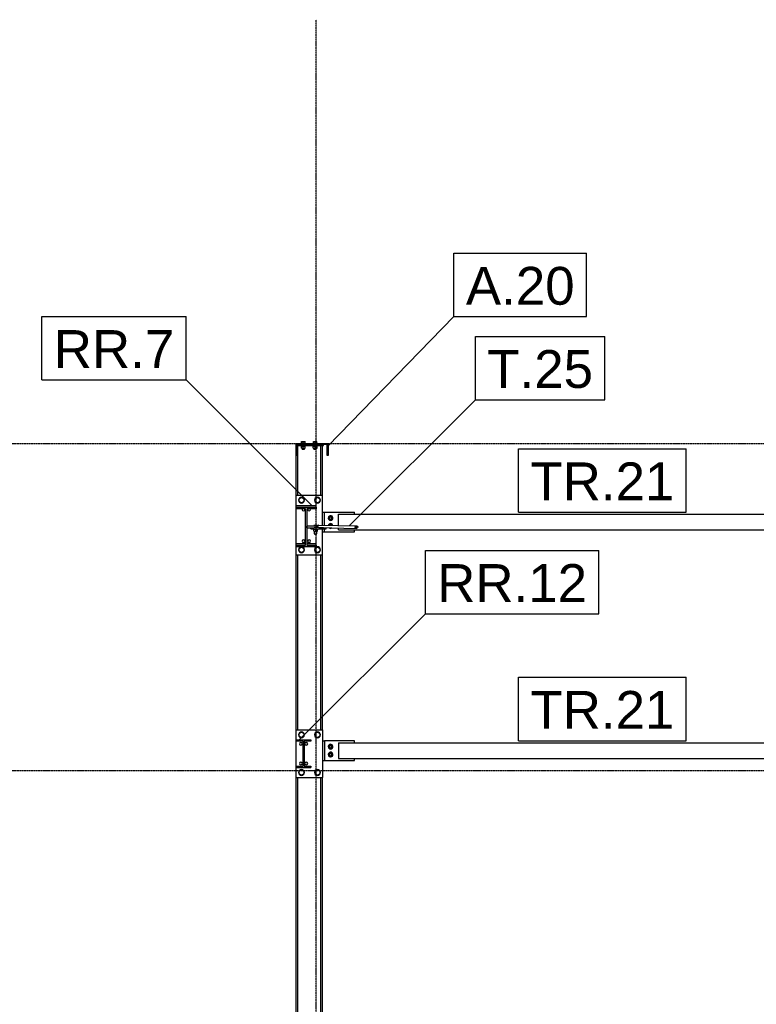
# Model space of a CAD drawing. Header units: millimetres. Extents: x -19654 to 22346, y -14260 to 15440.
# Tile 4 of 22: x -15768 to -12050, y 1970 to 6940. Entities that reach past the tile are written whole.
import ezdxf

# ---------------------------------------------------------------- set-up
doc = ezdxf.new("R2010")
doc.units = ezdxf.units.MM
doc.linetypes.add('DXK_LINE_DOT3', pattern=[5.9187, 2.979, -0.9799, 0.9799, -0.9799])
for name, color, linetype in [('TS_INNE_OBIEKTY', 7, 'Continuous'), ('TS_LINIE_WIDOCZNE', 7, 'Continuous'), ('TS_OPISY', 7, 'Continuous'), ('TS_OPISY_LINIE', 7, 'Continuous'), ('TS_OPISY_RAMKA', 7, 'Continuous'), ('TS_WYPELNIENIE', 7, 'Continuous')]:
    doc.layers.add(name, color=color, linetype=linetype)
doc.styles.add('Arial', font='ARIAL.TTF', dxfattribs={"height": 0.2})

# ---------------------------------------------------------------- blocks, each defined once
blk = doc.blocks.new('Bolt-305655477-1726 - 1303')
at = {"layer": 'TS_INNE_OBIEKTY', "color": 1, "linetype": 'Continuous'}
for centre, start, end in [((-14307.4, 4468), 152.9221, 27.078), ((-14307.4, 4468), 152.9221, 27.078), ((-14307.2, 4308), 90.0689, 270.0689), ((-14307.2, 4308), 90.0689, 270.0689), ((-14307.2, 4308), 270.0689, 90.0689), ((-14307.2, 4308), 270.0689, 90.0689)]:
    blk.add_arc(centre, 7, start, end, dxfattribs=at)
blk = doc.blocks.new('Part-305655477-1730 - 1303')
at = {"layer": 'TS_LINIE_WIDOCZNE', "color": 1, "linetype": 'Continuous'}
for p, q in [((-14318.9, 4374.8), (-14318.9, 4382.8)), ((-14263.2, 4382.8), (-14318.8, 4382.8)), ((-14318.8, 4382.8), (-14318.8, 4374.8)), ((-14318.8, 4374.8), (-14282, 4374.8)), ((-14268.8, 4376.1), (-14268.8, 4382.8))]:
    blk.add_line(p, q, dxfattribs=at)
blk = doc.blocks.new('GridLine-305655477-2471 - 1303')
at = {"layer": 'TS_INNE_OBIEKTY', "color": 4, "linetype": 'DXK_LINE_DOT3'}
blk.add_line((-16331.7, 4800), (18196.3, 4800), dxfattribs=at)
blk = doc.blocks.new('Part-305655477-1383 - 1303')
at = {"layer": 'TS_LINIE_WIDOCZNE', "color": 1, "linetype": 'Continuous'}
for p, q in [((-14367.7, 4790), (-14363.2, 4790)), ((-14363.2, 4539.6), (-14363.2, 4790)), ((-14247.2, 4790), (-14238.7, 4790)), ((-14247.2, 4539.6), (-14247.2, 4790)), ((-14238.7, 4539.6), (-14238.7, 4790)), ((-14371.7, 4539.6), (-14371.7, 4740)), ((-14371.7, 3355), (-14371.7, 4239.6)), ((-14363.2, 3355), (-14363.2, 4239.6)), ((-14247.2, 3355), (-14247.2, 4239.6)), ((-14238.7, 3355), (-14238.7, 4239.6)), ((-14371.7, 90), (-14371.7, 3115)), ((-14363.2, 90), (-14363.2, 3115)), ((-14247.2, -190), (-14247.2, 3115)), ((-14238.7, -190), (-14238.7, 3115))]:
    blk.add_line(p, q, dxfattribs=at)
blk = doc.blocks.new('Bolt-305655477-2375 - 1303')
at = {"layer": 'TS_INNE_OBIEKTY', "color": 1, "linetype": 'Continuous'}
for centre, start, end in [((-14321.2, 3285), 90, 270), ((-14321.2, 3285), 90, 270), ((-14321.2, 3285), 270, 90), ((-14321.2, 3285), 270, 90), ((-14321.2, 3185), 90, 270), ((-14321.2, 3185), 90, 270), ((-14321.2, 3185), 270, 90), ((-14321.2, 3185), 270, 90)]:
    blk.add_arc(centre, 7, start, end, dxfattribs=at)
blk = doc.blocks.new('Part-305655477-1595 - 1303')
at = {"layer": 'TS_LINIE_WIDOCZNE', "color": 1, "linetype": 'Continuous'}
for p, q in [((-14366.7, 4790), (-14366.7, 4796)), ((-14366.7, 4790), (-14233.7, 4790)), ((-14233.7, 4790), (-14233.7, 4796))]:
    blk.add_line(p, q, dxfattribs=at)
blk = doc.blocks.new('Part-305655477-1444 - 1303')
at = {"layer": 'TS_WYPELNIENIE', "linetype": 'Continuous'}
h = blk.add_hatch(dxfattribs=at)
h.set_pattern_fill('', color=256, scale=70, style=0, pattern_type=0)
h.set_pattern_definition([(45, (-14371.7, 4740), (-157.15, 157.15), [])])
h.paths.add_polyline_path([(-14371.7, 4800), (-14371.7, 4740), (-14367.7, 4740), (-14367.7, 4796), (-14215.7, 4796), (-14215.7, 4740), (-14211.7, 4740), (-14211.7, 4800)])
at = {"layer": 'TS_INNE_OBIEKTY', "color": 1, "linetype": 'Continuous'}
for p, q in [((-14371.7, 4740), (-14371.7, 4800)), ((-14371.7, 4800), (-14211.7, 4800)), ((-14215.7, 4796), (-14367.7, 4796)), ((-14367.7, 4796), (-14367.7, 4740)), ((-14215.7, 4740), (-14215.7, 4796)), ((-14211.7, 4800), (-14211.7, 4740)), ((-14367.7, 4740), (-14371.7, 4740)), ((-14211.7, 4740), (-14215.7, 4740))]:
    blk.add_line(p, q, dxfattribs=at)
blk = doc.blocks.new('Bolt-305655477-1597 - 1303')
at = {"layer": 'TS_INNE_OBIEKTY', "color": 1, "linetype": 'Continuous'}
for p, q in [((-14348.7, 4802.5), (-14324.7, 4802.5)), ((-14348.7, 4800), (-14348.7, 4802.5)), ((-14348.7, 4787.5), (-14348.7, 4790)), ((-14348.7, 4787.5), (-14324.7, 4787.5)), ((-14346.2, 4777.5), (-14346.2, 4787.5)), ((-14346.2, 4777.5), (-14327.2, 4777.5)), ((-14345.7, 4802.5), (-14345.7, 4810.4)), ((-14345.7, 4810.4), (-14327.7, 4810.4)), ((-14342.7, 4772.5), (-14342.7, 4777.5)), ((-14342.7, 4772.5), (-14341.9, 4772.5)), ((-14341.9, 4772.5), (-14330.7, 4772.5)), ((-14336.7, 4802.5), (-14336.7, 4810.4)), ((-14336.7, 4777.5), (-14336.7, 4787.5)), ((-14330.7, 4772.5), (-14330.7, 4777.5)), ((-14327.7, 4802.5), (-14327.7, 4810.4)), ((-14327.2, 4777.5), (-14327.2, 4787.5)), ((-14324.7, 4800), (-14324.7, 4802.5)), ((-14324.7, 4787.5), (-14324.7, 4790)), ((-14288.7, 4802.5), (-14264.7, 4802.5)), ((-14288.7, 4800), (-14288.7, 4802.5)), ((-14288.7, 4787.5), (-14288.7, 4790)), ((-14288.7, 4787.5), (-14264.7, 4787.5)), ((-14286.2, 4777.5), (-14286.2, 4787.5)), ((-14286.2, 4777.5), (-14267.2, 4777.5)), ((-14285.7, 4802.5), (-14285.7, 4810.4)), ((-14285.7, 4810.4), (-14267.7, 4810.4)), ((-14282.7, 4772.5), (-14282.7, 4777.5)), ((-14282.7, 4772.5), (-14281.9, 4772.5)), ((-14281.9, 4772.5), (-14270.7, 4772.5)), ((-14276.7, 4802.5), (-14276.7, 4810.4)), ((-14276.7, 4777.5), (-14276.7, 4787.5)), ((-14270.7, 4772.5), (-14270.7, 4777.5)), ((-14267.7, 4802.5), (-14267.7, 4810.4)), ((-14267.2, 4777.5), (-14267.2, 4787.5)), ((-14264.7, 4800), (-14264.7, 4802.5)), ((-14264.7, 4787.5), (-14264.7, 4790))]:
    blk.add_line(p, q, dxfattribs=at)
blk = doc.blocks.new('GridLine-305655477-2470 - 1303')
at = {"layer": 'TS_INNE_OBIEKTY', "color": 4, "linetype": 'DXK_LINE_DOT3'}
blk.add_line((-16331.7, 3150), (18196.3, 3150), dxfattribs=at)
blk = doc.blocks.new('Part-305655477-1623 - 1303')
at = {"layer": 'TS_WYPELNIENIE', "linetype": 'Continuous'}
h = blk.add_hatch(dxfattribs=at)
h.set_pattern_fill('', color=256, scale=70, style=0, pattern_type=0)
h.set_pattern_definition([(45, (-14371.68, 3298.1), (-157.15, 157.15), [])])
h.paths.add_polyline_path([(-14371.7, 3305), (-14371.7, 3298.1), (-14337.5, 3298.1), (-14337.5, 3171.9), (-14371.7, 3171.9), (-14371.7, 3165), (-14298.7, 3165), (-14298.7, 3171.9), (-14332.8, 3171.9), (-14332.8, 3298.1), (-14298.7, 3298.1), (-14298.7, 3305)])
at = {"layer": 'TS_INNE_OBIEKTY', "color": 1, "linetype": 'Continuous'}
for p, q in [((-14371.7, 3305), (-14298.7, 3305)), ((-14371.7, 3298.1), (-14371.7, 3305)), ((-14337.5, 3298.1), (-14371.7, 3298.1)), ((-14337.5, 3171.9), (-14337.5, 3298.1)), ((-14298.7, 3298.1), (-14332.8, 3298.1)), ((-14332.8, 3298.1), (-14332.8, 3171.9)), ((-14298.7, 3305), (-14298.7, 3298.1)), ((-14371.7, 3165), (-14371.7, 3171.9)), ((-14371.7, 3171.9), (-14337.5, 3171.9)), ((-14371.7, 3165), (-14298.7, 3165)), ((-14332.8, 3171.9), (-14298.7, 3171.9)), ((-14298.7, 3171.9), (-14298.7, 3165))]:
    blk.add_line(p, q, dxfattribs=at)
blk = doc.blocks.new('Bolt-305655477-1596 - 1303')
at = {"layer": 'TS_INNE_OBIEKTY', "color": 1, "linetype": 'Continuous'}
for p, q in [((-14348.7, 4802.5), (-14324.7, 4802.5)), ((-14348.7, 4800), (-14348.7, 4802.5)), ((-14345.7, 4802.5), (-14345.7, 4810.4)), ((-14345.7, 4810.4), (-14327.7, 4810.4)), ((-14336.7, 4802.5), (-14336.7, 4810.4)), ((-14327.7, 4802.5), (-14327.7, 4810.4)), ((-14324.7, 4800), (-14324.7, 4802.5)), ((-14288.7, 4802.5), (-14264.7, 4802.5)), ((-14288.7, 4800), (-14288.7, 4802.5)), ((-14285.7, 4802.5), (-14285.7, 4810.4)), ((-14285.7, 4810.4), (-14267.7, 4810.4)), ((-14276.7, 4802.5), (-14276.7, 4810.4)), ((-14267.7, 4802.5), (-14267.7, 4810.4)), ((-14264.7, 4800), (-14264.7, 4802.5))]:
    blk.add_line(p, q, dxfattribs=at)
blk = doc.blocks.new('Part-305655477-1604 - 1303')
at = {"layer": 'TS_LINIE_WIDOCZNE', "color": 1, "linetype": 'Continuous'}
for p, q in [((-14158.7, 3290.5), (-14158.7, 3210.5)), ((-14158.7, 3290.5), (-10541.7, 3290.5)), ((-10541.7, 3290.5), (-10541.7, 3210.5)), ((-14158.7, 3210.5), (-10541.7, 3210.5))]:
    blk.add_line(p, q, dxfattribs=at)
blk = doc.blocks.new('Part-305655477-1606 - 1303')
at = {"layer": 'TS_LINIE_WIDOCZNE', "color": 1, "linetype": 'Continuous'}
for p, q in [((-14158.7, 4386.3), (-14158.7, 4444.2)), ((-14158.7, 4444.2), (-10541.7, 4444.2)), ((-10541.7, 4444.2), (-10541.7, 4364.2)), ((-14158.7, 4364.2), (-14158.7, 4374.3)), ((-14158.7, 4364.2), (-10541.7, 4364.2))]:
    blk.add_line(p, q, dxfattribs=at)
blk = doc.blocks.new('Part-305655477-1622 - 1303')
at = {"layer": 'TS_WYPELNIENIE', "linetype": 'Continuous'}
h = blk.add_hatch(dxfattribs=at)
h.set_pattern_fill('', color=256, scale=70, style=0, pattern_type=0)
h.set_pattern_definition([(45, (-14371.68, 4471.11), (-157.15, 157.15), [])])
h.paths.add_polyline_path([(-14371.7, 4479.6), (-14371.7, 4471.1), (-14324.5, 4471.1), (-14324.5, 4288.1), (-14371.7, 4288.1), (-14371.7, 4279.6), (-14271.7, 4279.6), (-14271.7, 4288.1), (-14318.9, 4288.1), (-14318.9, 4471.1), (-14271.7, 4471.1), (-14271.7, 4479.6)])
at = {"layer": 'TS_INNE_OBIEKTY', "color": 1, "linetype": 'Continuous'}
for p, q in [((-14371.7, 4479.6), (-14271.7, 4479.6)), ((-14371.7, 4471.1), (-14371.7, 4479.6)), ((-14271.7, 4479.6), (-14271.7, 4471.1)), ((-14324.5, 4471.1), (-14371.7, 4471.1)), ((-14324.5, 4288.1), (-14324.5, 4471.1)), ((-14271.7, 4471.1), (-14318.9, 4471.1)), ((-14318.9, 4471.1), (-14318.9, 4288.1)), ((-14371.7, 4279.6), (-14371.7, 4288.1)), ((-14371.7, 4288.1), (-14324.5, 4288.1)), ((-14271.7, 4279.6), (-14371.7, 4279.6)), ((-14318.9, 4288.1), (-14271.7, 4288.1)), ((-14271.7, 4288.1), (-14271.7, 4279.6))]:
    blk.add_line(p, q, dxfattribs=at)
at = {"layer": 'TS_LINIE_WIDOCZNE', "color": 1, "linetype": 'Continuous'}
for p, q in [((-14371.7, 4479.6), (-14371.7, 4487.7)), ((-14371.7, 4487.7), (-14271.7, 4487.7)), ((-14271.7, 4479.6), (-14271.7, 4487.7)), ((-14371.7, 4296.2), (-14324.5, 4296.2)), ((-14371.7, 4288.1), (-14371.7, 4296.2)), ((-14318.9, 4296.2), (-14271.7, 4296.2)), ((-14271.7, 4288.1), (-14271.7, 4296.2))]:
    blk.add_line(p, q, dxfattribs=at)
blk = doc.blocks.new('Part-305655477-1848 - 1303')
at = {"layer": 'TS_LINIE_WIDOCZNE', "color": 1, "linetype": 'Continuous'}
for p, q in [((-14238.7, 3300.5), (-14228.7, 3300.5)), ((-14238.7, 3200.5), (-14228.7, 3200.5))]:
    blk.add_line(p, q, dxfattribs=at)
blk = doc.blocks.new('Bolt-305655477-2359 - 1303')
at = {"layer": 'TS_INNE_OBIEKTY', "color": 1, "linetype": 'Continuous'}
for p, q in [((-14282.9, 4386.4), (-14282.9, 4386.6)), ((-14282.9, 4386.6), (-14273.8, 4386.6)), ((-14282.9, 4382.8), (-14282.9, 4386.4)), ((-14273.9, 4386.3), (-14282.9, 4386.4)), ((-14264.9, 4386.4), (-14273.9, 4386.3)), ((-14273.9, 4382.8), (-14273.9, 4386.3)), ((-14273.8, 4386.6), (-14264.9, 4386.6)), ((-14264.9, 4382.8), (-14264.9, 4386.6)), ((-14264.9, 4386.6), (-14264.9, 4386.4)), ((-14264.9, 4382.8), (-14264.9, 4386.4)), ((-14285.9, 4368), (-14285.9, 4370.1)), ((-14285.9, 4368), (-14284.3, 4367.9)), ((-14284.3, 4367.9), (-14279.9, 4367.8)), ((-14283.4, 4357.9), (-14283.4, 4367.9)), ((-14283.4, 4357.9), (-14273.9, 4357.8)), ((-14279.9, 4367.8), (-14273.9, 4367.8)), ((-14279.8, 4344), (-14279.9, 4357.9)), ((-14279.8, 4344), (-14279.1, 4343.9)), ((-14279.1, 4343.9), (-14276.9, 4343.9)), ((-14276.9, 4343.9), (-14273.9, 4343.9)), ((-14273.9, 4367.8), (-14267.9, 4367.8)), ((-14273.9, 4357.8), (-14273.9, 4367.8)), ((-14273.9, 4357.8), (-14264.4, 4357.9)), ((-14273.9, 4343.9), (-14270.9, 4343.9)), ((-14270.9, 4343.9), (-14268.7, 4344)), ((-14268.7, 4344), (-14267.8, 4344)), ((-14267.9, 4367.8), (-14263.5, 4367.9)), ((-14267.8, 4344), (-14267.9, 4357.9)), ((-14264.4, 4357.9), (-14264.4, 4367.9)), ((-14264.4, 4357.9), (-14264.3, 4358.1)), ((-14264.3, 4358.1), (-14264.3, 4367.9)), ((-14263.5, 4367.9), (-14261.9, 4368)), ((-14261.9, 4368), (-14261.9, 4369.6))]:
    blk.add_line(p, q, dxfattribs=at)
blk = doc.blocks.new('Part-305655477-1713 - 1303')
at = {"layer": 'TS_WYPELNIENIE', "linetype": 'Continuous'}
h = blk.add_hatch(dxfattribs=at)
h.set_pattern_fill('', color=256, scale=70, style=0, pattern_type=0)
h.set_pattern_definition([(45, (-14072.5, 4374.25), (-157.15, 157.15), [])])
h.paths.add_polyline_path([(-14074.6, 4378.5), (-14072.5, 4374.2), (-14067.5, 4372.5), (-14062.6, 4374.3), (-14060.6, 4378.5), (-14062.7, 4382.8), (-14067.7, 4384.5), (-14072.6, 4382.7)])
at = {"layer": 'TS_INNE_OBIEKTY', "color": 1, "linetype": 'Continuous'}
for p, q in [((-14074.6, 4378.5), (-14072.6, 4382.7)), ((-14072.5, 4374.2), (-14074.6, 4378.5)), ((-14072.6, 4382.7), (-14067.7, 4384.5)), ((-14067.5, 4372.5), (-14072.5, 4374.2)), ((-14067.7, 4384.5), (-14062.7, 4382.8)), ((-14062.6, 4374.3), (-14067.5, 4372.5)), ((-14062.7, 4382.8), (-14060.6, 4378.5)), ((-14060.6, 4378.5), (-14062.6, 4374.3))]:
    blk.add_line(p, q, dxfattribs=at)
at = {"layer": 'TS_LINIE_WIDOCZNE', "color": 1, "linetype": 'Continuous'}
for p, q in [((-14262, 4386.4), (-14263.5, 4382.2)), ((-14263.5, 4382.2), (-14261.9, 4377.9)), ((-14258.4, 4388.2), (-14262, 4386.4)), ((-14261.9, 4377.9), (-14258.3, 4376.2)), ((-14258.4, 4388.2), (-14067.7, 4384.5)), ((-14258.3, 4376.2), (-14067.5, 4372.5))]:
    blk.add_line(p, q, dxfattribs=at)
blk = doc.blocks.new('Part-305655477-1724 - 1303')
at = {"layer": 'TS_LINIE_WIDOCZNE', "color": 1, "linetype": 'Continuous'}
for p, q in [((-14371.7, 4487.7), (-14371.7, 4539.6)), ((-14371.7, 4539.6), (-14238.7, 4539.6)), ((-14238.7, 4387.8), (-14238.7, 4539.6)), ((-14371.7, 4296.2), (-14371.7, 4471.1)), ((-14238.7, 4239.6), (-14238.7, 4369.7)), ((-14371.7, 4239.6), (-14371.7, 4279.6)), ((-14371.7, 4239.6), (-14238.7, 4239.6))]:
    blk.add_line(p, q, dxfattribs=at)
blk = doc.blocks.new('Bolt-305655477-1725 - 1303')
at = {"layer": 'TS_INNE_OBIEKTY', "color": 1, "linetype": 'Continuous'}
for centre, start, end in [((-14335.4, 4467.9), 152.609, 27.3914), ((-14335.4, 4467.9), 152.609, 27.3914), ((-14335.2, 4307.9), 90.0689, 270.0689), ((-14335.2, 4307.9), 90.0689, 270.0689), ((-14335.2, 4307.9), 270.0689, 90.0689), ((-14335.2, 4307.9), 270.0689, 90.0689)]:
    blk.add_arc(centre, 7, start, end, dxfattribs=at)
blk = doc.blocks.new('Bolt-305655477-1727 - 1303')
at = {"layer": 'TS_INNE_OBIEKTY', "color": 1, "linetype": 'Continuous'}
for p, q in [((-14357.2, 4521.6), (-14345.2, 4528.5)), ((-14345.2, 4528.5), (-14333.2, 4521.6)), ((-14277.2, 4521.6), (-14265.2, 4528.5)), ((-14265.2, 4528.5), (-14253.2, 4521.6)), ((-14357.2, 4507.7), (-14357.2, 4521.6)), ((-14345.2, 4500.8), (-14357.2, 4507.7)), ((-14333.2, 4507.7), (-14345.2, 4500.8)), ((-14333.2, 4521.6), (-14333.2, 4507.7)), ((-14277.2, 4507.7), (-14277.2, 4521.6)), ((-14265.2, 4500.8), (-14277.2, 4507.7)), ((-14253.2, 4507.7), (-14265.2, 4500.8)), ((-14253.2, 4521.6), (-14253.2, 4507.7)), ((-14357.2, 4271.6), (-14345.2, 4278.5)), ((-14345.2, 4278.5), (-14333.2, 4271.6)), ((-14277.2, 4271.6), (-14265.2, 4278.5)), ((-14265.2, 4278.5), (-14253.2, 4271.6)), ((-14357.2, 4257.7), (-14357.2, 4271.6)), ((-14345.2, 4250.8), (-14357.2, 4257.7)), ((-14333.2, 4257.7), (-14345.2, 4250.8)), ((-14333.2, 4271.6), (-14333.2, 4257.7)), ((-14277.2, 4257.7), (-14277.2, 4271.6)), ((-14265.2, 4250.8), (-14277.2, 4257.7)), ((-14253.2, 4257.7), (-14265.2, 4250.8)), ((-14253.2, 4271.6), (-14253.2, 4257.7))]:
    blk.add_line(p, q, dxfattribs=at)
for centre, start, end in [((-14345.2, 4514.6), 90, 270), ((-14345.2, 4514.6), 270, 90), ((-14265.2, 4514.6), 90, 270), ((-14265.2, 4514.6), 270, 90), ((-14345.2, 4264.6), 90.7625, 89.2375), ((-14265.2, 4264.6), 90, 270), ((-14265.2, 4264.6), 270, 90)]:
    blk.add_arc(centre, 15, start, end, dxfattribs=at)
blk = doc.blocks.new('Part-305655477-1849 - 1303')
at = {"layer": 'TS_LINIE_WIDOCZNE', "color": 1, "linetype": 'Continuous'}
for p, q in [((-14078.7, 3300.5), (-14228.7, 3300.5)), ((-14228.7, 3300.5), (-14228.7, 3200.5)), ((-14078.7, 3290.5), (-14078.7, 3300.5)), ((-14228.7, 3200.5), (-14078.7, 3200.5)), ((-14078.7, 3200.5), (-14078.7, 3210.5))]:
    blk.add_line(p, q, dxfattribs=at)
blk = doc.blocks.new('Bolt-305655477-1850 - 1303')
at = {"layer": 'TS_INNE_OBIEKTY', "color": 1, "linetype": 'Continuous'}
for p, q in [((-14198.7, 3281.5), (-14208.2, 3276)), ((-14189.2, 3276), (-14198.7, 3281.5)), ((-14208.2, 3276), (-14208.2, 3265)), ((-14208.2, 3265), (-14198.7, 3259.5)), ((-14198.7, 3241.5), (-14208.2, 3236)), ((-14208.2, 3236), (-14208.2, 3225)), ((-14198.7, 3259.5), (-14189.2, 3265)), ((-14189.2, 3236), (-14198.7, 3241.5)), ((-14189.2, 3265), (-14189.2, 3276)), ((-14189.2, 3225), (-14189.2, 3236)), ((-14208.2, 3225), (-14198.7, 3219.5)), ((-14198.7, 3219.5), (-14189.2, 3225))]:
    blk.add_line(p, q, dxfattribs=at)
for centre, radius, start, end in [((-14198.7, 3270.5), 12, 120, 300), ((-14198.7, 3270.5), 12, 300, 120), ((-14198.7, 3230.5), 12, 120, 300), ((-14198.7, 3270.5), 6, 120, 300), ((-14198.7, 3230.5), 12, 300, 120), ((-14198.7, 3230.5), 6, 120, 300), ((-14198.7, 3270.5), 6, 300, 120), ((-14198.7, 3230.5), 6, 300, 120)]:
    blk.add_arc(centre, radius, start, end, dxfattribs=at)
blk = doc.blocks.new('Part-305655477-1852 - 1303')
at = {"layer": 'TS_LINIE_WIDOCZNE', "color": 1, "linetype": 'Continuous'}
for p, q in [((-14238.7, 4454.2), (-14228.7, 4454.2)), ((-14238.7, 4354.2), (-14228.7, 4354.2))]:
    blk.add_line(p, q, dxfattribs=at)
blk = doc.blocks.new('Part-305655477-1853 - 1303')
at = {"layer": 'TS_LINIE_WIDOCZNE', "color": 1, "linetype": 'Continuous'}
for p, q in [((-14228.7, 4454.2), (-14078.7, 4454.2)), ((-14228.7, 4387.6), (-14228.7, 4454.2)), ((-14078.7, 4444.2), (-14078.7, 4454.2)), ((-14228.7, 4354.2), (-14228.7, 4369.9)), ((-14228.7, 4354.2), (-14078.7, 4354.2)), ((-14078.7, 4354.2), (-14078.7, 4364.2))]:
    blk.add_line(p, q, dxfattribs=at)
blk = doc.blocks.new('Bolt-305655477-1854 - 1303')
at = {"layer": 'TS_INNE_OBIEKTY', "color": 1, "linetype": 'Continuous'}
for p, q in [((-14198.7, 4435.2), (-14208.2, 4429.7)), ((-14208.2, 4429.7), (-14208.2, 4418.7)), ((-14189.2, 4429.7), (-14198.7, 4435.2)), ((-14189.2, 4418.7), (-14189.2, 4429.7)), ((-14208.2, 4418.7), (-14198.7, 4413.2)), ((-14198.7, 4395.2), (-14208.2, 4389.7)), ((-14208.2, 4389.7), (-14208.2, 4387.2)), ((-14202, 4375.1), (-14198.7, 4373.2)), ((-14198.7, 4413.2), (-14189.2, 4418.7)), ((-14189.2, 4389.7), (-14198.7, 4395.2)), ((-14198.7, 4373.2), (-14195.6, 4375)), ((-14189.2, 4386.9), (-14189.2, 4389.7))]:
    blk.add_line(p, q, dxfattribs=at)
for centre, radius, start, end in [((-14198.7, 4424.2), 12, 120, 300), ((-14198.7, 4424.2), 12, 300, 120), ((-14198.7, 4424.2), 6, 120, 300), ((-14198.7, 4424.2), 6, 300, 120), ((-14198.7, 4384.2), 12, 13.1823, 164.5801), ((-14198.7, 4384.2), 12, 230.5267, 307.5223), ((-14198.7, 4384.2), 6, 27.7052, 150.3266)]:
    blk.add_arc(centre, radius, start, end, dxfattribs=at)
blk = doc.blocks.new('Part-305655477-2358 - 1303')
at = {"layer": 'TS_LINIE_WIDOCZNE', "color": 1, "linetype": 'Continuous'}
for p, q in [((-14298.7, 4370.4), (-14298.7, 4374.8)), ((-14254.7, 4375.4), (-14282, 4376)), ((-14235, 4375.8), (-14254.7, 4375.4)), ((-14254.7, 4369.4), (-14254.7, 4375.4)), ((-14220.5, 4370), (-14220.5, 4375.5)), ((-14298.7, 4370.4), (-14254.7, 4369.4)), ((-14254.7, 4369.4), (-14220.5, 4370))]:
    blk.add_line(p, q, dxfattribs=at)
blk = doc.blocks.new('Part-305655477-2373 - 1303')
at = {"layer": 'TS_LINIE_WIDOCZNE', "color": 1, "linetype": 'Continuous'}
for p, q in [((-14371.7, 3305), (-14371.7, 3355)), ((-14371.7, 3355), (-14238.7, 3355)), ((-14238.7, 3355), (-14238.7, 3115)), ((-14371.7, 3171.9), (-14371.7, 3298.1)), ((-14371.7, 3115), (-14371.7, 3165)), ((-14371.7, 3115), (-14238.7, 3115))]:
    blk.add_line(p, q, dxfattribs=at)
blk = doc.blocks.new('Bolt-305655477-2374 - 1303')
at = {"layer": 'TS_INNE_OBIEKTY', "color": 1, "linetype": 'Continuous'}
for centre, start, end in [((-14349.2, 3285), 90, 270), ((-14349.2, 3285), 90, 270), ((-14349.2, 3285), 270, 90), ((-14349.2, 3285), 270, 90), ((-14349.2, 3185), 90, 270), ((-14349.2, 3185), 90, 270), ((-14349.2, 3185), 270, 90), ((-14349.2, 3185), 270, 90)]:
    blk.add_arc(centre, 7, start, end, dxfattribs=at)
blk = doc.blocks.new('Bolt-305655477-2376 - 1303')
at = {"layer": 'TS_INNE_OBIEKTY', "color": 1, "linetype": 'Continuous'}
for p, q in [((-14357.2, 3336.9), (-14345.2, 3343.9)), ((-14357.2, 3323.1), (-14357.2, 3336.9)), ((-14345.2, 3343.9), (-14333.2, 3336.9)), ((-14333.2, 3336.9), (-14333.2, 3323.1)), ((-14277.2, 3336.9), (-14265.2, 3343.9)), ((-14277.2, 3323.1), (-14277.2, 3336.9)), ((-14265.2, 3343.9), (-14253.2, 3336.9)), ((-14253.2, 3336.9), (-14253.2, 3323.1)), ((-14345.2, 3316.1), (-14357.2, 3323.1)), ((-14333.2, 3323.1), (-14345.2, 3316.1)), ((-14265.2, 3316.1), (-14277.2, 3323.1)), ((-14253.2, 3323.1), (-14265.2, 3316.1)), ((-14357.2, 3146.9), (-14345.2, 3153.9)), ((-14357.2, 3133.1), (-14357.2, 3146.9)), ((-14345.2, 3126.1), (-14357.2, 3133.1)), ((-14345.2, 3153.9), (-14333.2, 3146.9)), ((-14333.2, 3133.1), (-14345.2, 3126.1)), ((-14333.2, 3146.9), (-14333.2, 3133.1)), ((-14277.2, 3146.9), (-14265.2, 3153.9)), ((-14277.2, 3133.1), (-14277.2, 3146.9)), ((-14265.2, 3126.1), (-14277.2, 3133.1)), ((-14265.2, 3153.9), (-14253.2, 3146.9)), ((-14253.2, 3133.1), (-14265.2, 3126.1)), ((-14253.2, 3146.9), (-14253.2, 3133.1))]:
    blk.add_line(p, q, dxfattribs=at)
for centre, start, end in [((-14345.2, 3330), 90, 270), ((-14345.2, 3330), 270, 90), ((-14265.2, 3330), 90, 270), ((-14265.2, 3330), 270, 90), ((-14345.2, 3140), 90, 270), ((-14345.2, 3140), 270, 90), ((-14265.2, 3140), 90, 270), ((-14265.2, 3140), 270, 90)]:
    blk.add_arc(centre, 15, start, end, dxfattribs=at)
blk = doc.blocks.new('GridLine-305655477-2461 - 1303')
at = {"layer": 'TS_INNE_OBIEKTY', "color": 4, "linetype": 'DXK_LINE_DOT3'}
blk.add_line((-14271.7, -2600), (-14271.7, 6940), dxfattribs=at)
blk = doc.blocks.new('Mark-305655477-3340 - 1303')
at = {"layer": 'TS_OPISY_RAMKA', "linetype": 'Continuous'}
for p, q in [((-13250, 3620.5), (-12404, 3620.5)), ((-13250, 3300.5), (-13250, 3620.5)), ((-12404, 3300.5), (-12404, 3620.5)), ((-13250, 3300.5), (-12404, 3300.5))]:
    blk.add_line(p, q, dxfattribs=at)
blk.add_wipeout([(-12464, 3360.5), (-12464, 3560.5), (-13190, 3560.5), (-13190, 3360.5)]).dxf.layer = 'TS_OPISY_LINIE'
blk.add_wipeout([(-12464, 3360.5), (-12464, 3560.5), (-13190, 3560.5), (-13190, 3360.5)]).dxf.layer = 'TS_OPISY_LINIE'
at = {"layer": 'TS_OPISY', "style": 'Arial'}
blk.add_text('TR.21', height=191.02, dxfattribs=at).set_placement((-13190, 3360.5))
blk = doc.blocks.new('Mark-305655477-3342 - 1303')
at = {"layer": 'TS_OPISY_RAMKA', "linetype": 'Continuous'}
for p, q in [((-13250, 4774.2), (-12404, 4774.2)), ((-13250, 4454.2), (-13250, 4774.2)), ((-12404, 4454.2), (-12404, 4774.2)), ((-13250, 4454.2), (-12404, 4454.2))]:
    blk.add_line(p, q, dxfattribs=at)
blk.add_wipeout([(-12464, 4514.2), (-12464, 4714.2), (-13190, 4714.2), (-13190, 4514.2)]).dxf.layer = 'TS_OPISY_LINIE'
blk.add_wipeout([(-12464, 4514.2), (-12464, 4714.2), (-13190, 4714.2), (-13190, 4514.2)]).dxf.layer = 'TS_OPISY_LINIE'
at = {"layer": 'TS_OPISY', "style": 'Arial'}
blk.add_text('TR.21', height=191.02, dxfattribs=at).set_placement((-13190, 4514.2))
blk = doc.blocks.new('Mark-305655477-3325 - 1303')
at = {"layer": 'TS_OPISY_LINIE', "linetype": 'Continuous'}
blk.add_line((-14212.2, 4787.7), (-13575.8, 5441.2), dxfattribs=at)
at = {"layer": 'TS_OPISY_RAMKA', "linetype": 'Continuous'}
for p, q in [((-13575.8, 5761.2), (-12907.6, 5761.2)), ((-13575.8, 5441.2), (-13575.8, 5761.2)), ((-12907.6, 5441.2), (-12907.6, 5761.2)), ((-13575.8, 5441.2), (-12907.6, 5441.2))]:
    blk.add_line(p, q, dxfattribs=at)
blk.add_wipeout([(-12967.6, 5501.2), (-12967.6, 5701.2), (-13515.8, 5701.2), (-13515.8, 5501.2)]).dxf.layer = 'TS_OPISY_LINIE'
blk.add_wipeout([(-12967.6, 5501.2), (-12967.6, 5701.2), (-13515.8, 5701.2), (-13515.8, 5501.2)]).dxf.layer = 'TS_OPISY_LINIE'
at = {"layer": 'TS_OPISY', "style": 'Arial'}
blk.add_text('A.20', height=191.02, dxfattribs=at).set_placement((-13515.8, 5501.2))
blk = doc.blocks.new('Mark-305655477-3344 - 1303')
at = {"layer": 'TS_OPISY_LINIE', "linetype": 'Continuous'}
blk.add_line((-14292, 4485.6), (-14928.4, 5122), dxfattribs=at)
at = {"layer": 'TS_OPISY_RAMKA', "linetype": 'Continuous'}
for p, q in [((-15655.8, 5442), (-14928.4, 5442)), ((-15655.8, 5122), (-15655.8, 5442)), ((-14928.4, 5122), (-14928.4, 5442)), ((-15655.8, 5122), (-14928.4, 5122))]:
    blk.add_line(p, q, dxfattribs=at)
blk.add_wipeout([(-14988.4, 5182), (-14988.4, 5382), (-15595.8, 5382), (-15595.8, 5182)]).dxf.layer = 'TS_OPISY_LINIE'
blk.add_wipeout([(-14988.4, 5182), (-14988.4, 5382), (-15595.8, 5382), (-15595.8, 5182)]).dxf.layer = 'TS_OPISY_LINIE'
at = {"layer": 'TS_OPISY', "style": 'Arial'}
blk.add_text('RR.7', height=191.02, dxfattribs=at).set_placement((-15595.8, 5182))
blk = doc.blocks.new('Mark-305655477-3345 - 1303')
at = {"layer": 'TS_OPISY_LINIE', "linetype": 'Continuous'}
blk.add_line((-14356.8, 3304.5), (-13720.4, 3940.9), dxfattribs=at)
at = {"layer": 'TS_OPISY_RAMKA', "linetype": 'Continuous'}
for p, q in [((-13720.4, 4260.9), (-12844.7, 4260.9)), ((-13720.4, 3940.9), (-13720.4, 4260.9)), ((-12844.7, 3940.9), (-12844.7, 4260.9)), ((-13720.4, 3940.9), (-12844.7, 3940.9))]:
    blk.add_line(p, q, dxfattribs=at)
blk.add_wipeout([(-12904.7, 4000.9), (-12904.7, 4200.9), (-13660.4, 4200.9), (-13660.4, 4000.9)]).dxf.layer = 'TS_OPISY_LINIE'
blk.add_wipeout([(-12904.7, 4000.9), (-12904.7, 4200.9), (-13660.4, 4200.9), (-13660.4, 4000.9)]).dxf.layer = 'TS_OPISY_LINIE'
at = {"layer": 'TS_OPISY', "style": 'Arial'}
blk.add_text('RR.12', height=191.02, dxfattribs=at).set_placement((-13660.4, 4000.9))
blk = doc.blocks.new('Mark-305655477-3357 - 1303')
at = {"layer": 'TS_OPISY_LINIE', "linetype": 'Continuous'}
blk.add_line((-14104.2, 4384.8), (-13467.8, 5021.2), dxfattribs=at)
at = {"layer": 'TS_OPISY_RAMKA', "linetype": 'Continuous'}
for p, q in [((-13467.8, 5341.2), (-12814.4, 5341.2)), ((-13467.8, 5021.2), (-13467.8, 5341.2)), ((-12814.4, 5021.2), (-12814.4, 5341.2)), ((-13467.8, 5021.2), (-12814.4, 5021.2))]:
    blk.add_line(p, q, dxfattribs=at)
blk.add_wipeout([(-12874.4, 5081.2), (-12874.4, 5281.2), (-13407.8, 5281.2), (-13407.8, 5081.2)]).dxf.layer = 'TS_OPISY_LINIE'
blk.add_wipeout([(-12874.4, 5081.2), (-12874.4, 5281.2), (-13407.8, 5281.2), (-13407.8, 5081.2)]).dxf.layer = 'TS_OPISY_LINIE'
at = {"layer": 'TS_OPISY', "style": 'Arial'}
blk.add_text('T.25', height=191.02, dxfattribs=at).set_placement((-13407.8, 5081.2))

msp = doc.modelspace()

# ---------------------------------------------------------------- block references
for name in ['GridLine-305655477-2461 - 1303', 'GridLine-305655477-2471 - 1303', 'Part-305655477-1444 - 1303', 'Part-305655477-1383 - 1303', 'Part-305655477-1595 - 1303', 'Bolt-305655477-1597 - 1303', 'Bolt-305655477-1596 - 1303', 'Part-305655477-1724 - 1303', 'Bolt-305655477-1727 - 1303', 'Part-305655477-1622 - 1303', 'Bolt-305655477-1725 - 1303', 'Bolt-305655477-1726 - 1303', 'Part-305655477-1852 - 1303', 'Part-305655477-1853 - 1303', 'Bolt-305655477-1854 - 1303', 'Part-305655477-1606 - 1303', 'Part-305655477-1730 - 1303', 'Part-305655477-2358 - 1303', 'Bolt-305655477-2359 - 1303', 'Part-305655477-1713 - 1303', 'GridLine-305655477-2470 - 1303', 'Part-305655477-2373 - 1303', 'Bolt-305655477-2376 - 1303', 'Part-305655477-1623 - 1303', 'Bolt-305655477-2374 - 1303', 'Bolt-305655477-2375 - 1303', 'Part-305655477-1848 - 1303', 'Part-305655477-1849 - 1303', 'Bolt-305655477-1850 - 1303', 'Part-305655477-1604 - 1303']:
    msp.add_blockref(name, (0, 0))

# ---------------------------------------------------------------- next in the draw order: block references
for name in ['Mark-305655477-3344 - 1303', 'Mark-305655477-3342 - 1303', 'Mark-305655477-3340 - 1303']:
    msp.add_blockref(name, (0, 0))

# ---------------------------------------------------------------- next in the draw order: block references
for name in ['Mark-305655477-3325 - 1303', 'Mark-305655477-3345 - 1303']:
    msp.add_blockref(name, (0, 0))

# ---------------------------------------------------------------- next in the draw order: block references
msp.add_blockref('Mark-305655477-3357 - 1303', (0, 0))

doc.saveas('drawing.dxf')
